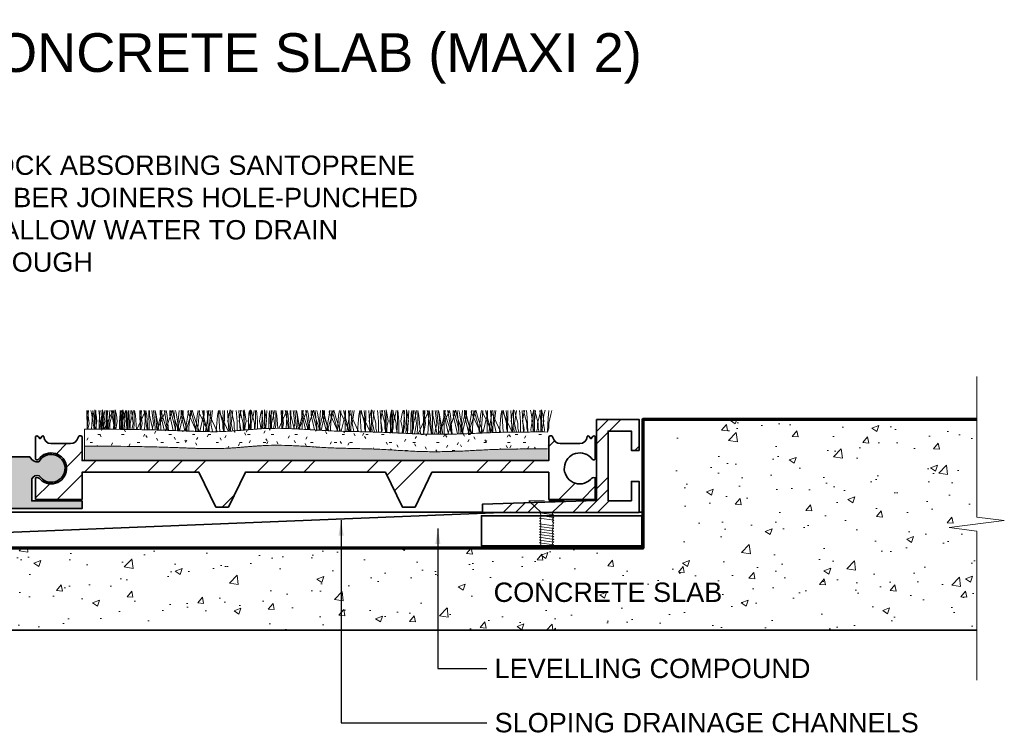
# Model space of a CAD drawing. Header units: millimetres. Extents: x -175 to 166, y -160 to 79.
# Tile 6 of 6: x 39 to 166, y -12 to 79. Entities that reach past the tile are written whole.
import ezdxf

# ---------------------------------------------------------------- set-up
doc = ezdxf.new("R2010")
doc.units = ezdxf.units.MM
for name, color, linetype, lineweight in [('FS-DETAIL', 3, 'Continuous', 35), ('FS-DETAIL-HATCH', 253, 'Continuous', 13), ('FS-DETAIL-THIN', 8, 'Continuous', 18), ('FS-DETAIL-WIDE', 4, 'Continuous', 70), ('FS-TEXT', 7, 'Continuous', 25)]:
    doc.layers.add(name, color=color, linetype=linetype, lineweight=lineweight)
doc.styles.add('Arial', font='arial.ttf', dxfattribs={"height": 2.5})
doc.dimstyles.new('Diagonal_2.5mm Arial$7', dxfattribs={"dimtxt": 2.5, "dimasz": 2, "dimexe": 2.5, "dimexo": 5, "dimgap": 1, "dimtad": 0, "dimzin": 0, "dimdsep": 46, "dimtxsty": 'Arial', "dimcen": 2, "dimdle": 4, "dimclrd": 1, "dimclre": 256, "dimclrt": 7, "dimaunit": 1, "dimadec": 0, "dimazin": 0, "dimtfac": 1, "dimtix": 1, "dimtmove": 2, "dimatfit": 3, "dimfxl": 1, "dimtvp": 1, "dimtolj": 1, "dimtzin": 0, "dimarcsym": 0})

# ---------------------------------------------------------------- blocks, each defined once
blk = doc.blocks.new('SCREW_DETAIL6')
for p, q in [((3359.44, 1426.56), (3361.19, 1427.24)), ((3359.52, 1426.92), (3359.59, 1426.62)), ((3359.52, 1426.22), (3361.27, 1426.9)), ((3359.6, 1425.88), (3361.35, 1426.56)), ((3361.01, 1427.27), (3361.03, 1427.18)), ((3359.76, 1425.2), (3361.51, 1425.87)), ((3359.84, 1424.86), (3361.59, 1425.53)), ((3359.92, 1424.51), (3361.67, 1425.19)), ((3360, 1424.17), (3361.75, 1424.85)), ((3360.08, 1423.83), (3361.83, 1424.51)), ((3360.16, 1423.49), (3361.91, 1424.17)), ((3360.24, 1423.15), (3361.99, 1423.82)), ((3360.32, 1422.81), (3362.07, 1423.48)), ((3360.41, 1422.47), (3362.15, 1423.14))]:
    blk.add_line(p, q)
at = {"flags": 128}
for points in [[(3360.2, 1428.59), (3362.16, 1429.05), (3362.1, 1428.96)], [(3362.1, 1428.96), (3361, 1427.31), (3361.01, 1427.27)], [(3359.65, 1428.46), (3357.7, 1428), (3357.96, 1427.85)], [(3357.96, 1427.85), (3359.51, 1426.96), (3359.52, 1426.92)]]:
    blk.add_lwpolyline(points, dxfattribs=at)
for centre, start, end in [((3359.46, 1426.39), 289.2481, 97.9909), ((3361.24, 1427.07), 108.5789, 277.3217), ((3361.32, 1426.73), 108.5789, 277.3217), ((3361.4, 1426.39), 108.5789, 277.3217), ((3359.54, 1426.05), 289.2481, 97.9909), ((3359.62, 1425.71), 289.2481, 97.9909), ((3359.7, 1425.36), 289.2481, 97.9909), ((3359.78, 1425.02), 289.2481, 97.9909), ((3361.48, 1426.05), 108.5789, 277.3217), ((3361.56, 1425.71), 108.5789, 277.3217), ((3361.64, 1425.36), 108.5789, 277.3217), ((3361.73, 1425.02), 108.5789, 277.3217), ((3359.87, 1424.68), 289.2481, 97.9909), ((3359.95, 1424.34), 289.2481, 97.9909), ((3360.03, 1424), 289.2481, 97.9909), ((3361.81, 1424.68), 108.5789, 277.3217), ((3361.89, 1424.34), 108.5789, 277.3217), ((3361.97, 1424), 108.5789, 277.3217), ((3360.11, 1423.66), 289.2481, 97.9909), ((3360.19, 1423.32), 289.2481, 97.9909), ((3360.27, 1422.97), 289.2481, 97.9909), ((3360.35, 1422.63), 289.2481, 97.9909), ((3362.05, 1423.66), 108.5789, 277.3217), ((3362.13, 1423.32), 108.5789, 277.3217), ((3362.21, 1422.97), 108.5789, 271.946), ((3360.43, 1422.29), 58.4639, 97.9909)]:
    blk.add_arc(centre, 0.176, start, end)
blk = doc.blocks.new('CARPET-H-PROFILE-MAXI')
at = {"layer": 'FS-DETAIL-HATCH'}
for p, q in [((-73.39, -53.15), (-73.34, -55.57)), ((-73.1, -54.82), (-73.32, -53.15)), ((-73.18, -53.15), (-73.25, -54.11)), ((-72.8, -53.51), (-72.88, -53.15)), ((-72.78, -55.58), (-72.63, -53.16)), ((-72.5, -53.81), (-72.63, -53.16)), ((-72.21, -53.73), (-72.37, -53.08)), ((-72.37, -53.43), (-72.37, -53.08)), ((-72.23, -53.15), (-72.18, -55.58)), ((-71.64, -54.82), (-71.86, -53.15)), ((-71.68, -53.15), (-71.74, -53.55)), ((-71.44, -53.15), (-71.51, -54.11)), ((-71.34, -53.81), (-71.47, -53.15)), ((-71.19, -53.77), (-71.36, -53.08)), ((-71.36, -53.43), (-71.36, -53.08)), ((-71.16, -53.66), (-71.06, -53.15)), ((-70.91, -53.43), (-70.91, -53.15)), ((-70.76, -53.15), (-70.71, -55.6)), ((-70.67, -53.15), (-70.72, -53.55)), ((-70.43, -53.15), (-70.5, -54.11)), ((-70.18, -53.51), (-70.26, -53.15)), ((-70.12, -53.4), (-70.17, -53.15)), ((-70.15, -53.66), (-70.05, -53.15)), ((-69.88, -53.81), (-70, -53.15)), ((-69.9, -53.43), (-69.9, -53.15)), ((-69.59, -53.73), (-69.75, -53.08)), ((-69.75, -53.43), (-69.75, -53.08)), ((-69.06, -53.15), (-69.11, -53.55)), ((-68.89, -54.82), (-69.11, -53.15)), ((-68.96, -53.15), (-69.04, -54.11)), ((-68.82, -53.15), (-68.89, -54.11)), ((-68.57, -53.73), (-68.74, -53.08)), ((-68.74, -53.43), (-68.74, -53.08)), ((-68.56, -55.62), (-68.41, -53.15)), ((-68.54, -53.66), (-68.43, -53.15)), ((-68.29, -53.43), (-68.29, -53.15)), ((-68.05, -53.15), (-68.1, -53.55)), ((-68.01, -53.15), (-67.96, -55.62)), ((-67.8, -53.15), (-67.87, -54.11)), ((-67.42, -54.82), (-67.65, -53.15)), ((-67.52, -53.66), (-67.42, -53.15)), ((-67.27, -53.43), (-67.27, -53.15)), ((-67.12, -53.81), (-67.25, -53.15)), ((-66.55, -53.15), (-66.5, -55.64)), ((-66.26, -54.82), (-66.48, -53.15)), ((-66.34, -53.15), (-66.41, -54.11)), ((-65.96, -53.51), (-66.04, -53.15)), ((-65.91, -53.4), (-65.95, -53.15)), ((-65.94, -55.65), (-65.79, -53.16)), ((-65.66, -53.81), (-65.79, -53.16)), ((-65.39, -53.15), (-65.34, -55.67)), ((-65.32, -53.77), (-65.32, -53.15)), ((-64.8, -54.82), (-65.02, -53.15)), ((-64.6, -55.42), (-64.8, -53.15)), ((-64.5, -53.81), (-64.63, -53.15)), ((-64.5, -53.51), (-64.58, -53.15)), ((-64.26, -55.42), (-63.69, -53.15)), ((-63.92, -53.15), (-63.87, -55.71)), ((-63.86, -53.77), (-63.86, -53.14)), ((-63.56, -54.18), (-63.86, -53.14)), ((-63.34, -53.51), (-63.42, -53.15)), ((-63.29, -53.4), (-63.33, -53.15)), ((-63.04, -53.81), (-63.17, -53.15)), ((-62.72, -54.18), (-62.41, -53.1)), ((-62.7, -53.77), (-62.7, -53.15)), ((-62.02, -55.42), (-62.6, -53.15)), ((-62.1, -54.18), (-62.41, -53.1)), ((-61.97, -55.42), (-62.17, -53.15)), ((-61.87, -53.51), (-61.96, -53.15)), ((-61.69, -55.42), (-61.49, -53.15)), ((-61.64, -55.42), (-61.06, -53.15)), ((-61.24, -53.77), (-61.24, -53.14)), ((-60.94, -54.18), (-61.24, -53.14)), ((-60.56, -55.42), (-61.14, -53.15)), ((-60.96, -53.77), (-60.96, -53.15)), ((-60.37, -53.4), (-60.33, -53.15)), ((-60.32, -53.51), (-60.24, -53.15)), ((-60.22, -55.42), (-60.02, -53.15)), ((-60.1, -54.18), (-59.79, -53.1)), ((-59.4, -55.42), (-59.98, -53.15)), ((-59.47, -54.18), (-59.79, -53.1)), ((-59.16, -53.81), (-59.03, -53.15)), ((-59.06, -55.42), (-58.86, -53.15)), ((-58.91, -53.4), (-58.87, -53.15)), ((-57.94, -55.42), (-58.51, -53.15)), ((-58.34, -53.77), (-58.34, -53.15)), ((-58.27, -53.15), (-58.33, -55.88)), ((-57.7, -55.88), (-57.87, -53.15)), ((-57.75, -53.4), (-57.71, -53.15)), ((-57.7, -53.51), (-57.62, -53.15)), ((-57.6, -55.42), (-57.4, -53.15)), ((-57.4, -54.82), (-57.18, -53.15)), ((-56.54, -53.81), (-56.41, -53.16)), ((-56.24, -55.89), (-56.41, -53.16)), ((-56.29, -53.4), (-56.24, -53.13)), ((-56.14, -53.66), (-56.24, -53.13)), ((-55.86, -53.15), (-55.79, -54.11)), ((-55.65, -53.15), (-55.7, -55.86)), ((-55.08, -55.82), (-55.25, -53.15)), ((-55.09, -53.73), (-54.92, -53.08)), ((-54.92, -53.43), (-54.92, -53.08)), ((-54.67, -53.66), (-54.78, -53.15)), ((-54.77, -54.82), (-54.55, -53.15)), ((-54.15, -53.15), (-54.1, -53.55)), ((-53.63, -55.73), (-53.79, -53.15)), ((-53.62, -53.73), (-53.47, -53.13)), ((-53.51, -53.66), (-53.61, -53.15)), ((-53.23, -53.15), (-53.16, -54.11)), ((-52.96, -53.73), (-53.12, -53.08)), ((-53.12, -53.43), (-53.12, -53.08)), ((-52.43, -53.15), (-52.48, -53.55)), ((-52.46, -53.73), (-52.3, -53.08)), ((-52.3, -53.43), (-52.3, -53.08)), ((-52.18, -53.15), (-52.26, -54.11)), ((-52.05, -53.66), (-52.15, -53.15)), ((-51.91, -53.66), (-51.8, -53.15)), ((-51.66, -53.43), (-51.66, -53.15)), ((-51.53, -53.15), (-51.47, -53.55)), ((-51, -53.73), (-50.86, -53.18)), ((-50.64, -54.82), (-50.86, -53.18)), ((-50.72, -53.15), (-50.79, -54.11)), ((-50.33, -53.73), (-50.49, -53.08)), ((-50.49, -53.43), (-50.49, -53.08)), ((-50.31, -55.5), (-50.17, -53.15)), ((-49.8, -53.15), (-49.86, -53.55)), ((-49.77, -53.15), (-49.72, -55.48)), ((-49.56, -53.15), (-49.63, -54.11)), ((-49.18, -54.82), (-49.4, -53.15)), ((-49.28, -53.66), (-49.18, -53.15)), ((-49.03, -53.43), (-49.03, -53.15)), ((-48.88, -53.81), (-49.01, -53.15)), ((-48.31, -53.15), (-48.26, -55.48)), ((-48.02, -54.82), (-48.24, -53.15)), ((-48.1, -53.15), (-48.17, -54.11)), ((-47.72, -53.51), (-47.8, -53.15)), ((-47.67, -53.4), (-47.71, -53.15)), ((-47.69, -55.49), (-47.55, -53.16)), ((-47.42, -53.81), (-47.55, -53.16)), ((-47.15, -53.15), (-47.1, -55.51)), ((-47.08, -53.77), (-47.08, -53.15)), ((-46.56, -54.82), (-46.78, -53.15)), ((-46.36, -55.42), (-46.56, -53.15)), ((-46.26, -53.81), (-46.39, -53.15)), ((-46.26, -53.51), (-46.34, -53.15)), ((-46.02, -55.42), (-45.44, -53.15)), ((-45.68, -53.15), (-45.63, -55.58)), ((-45.62, -53.77), (-45.62, -53.14)), ((-45.32, -54.18), (-45.62, -53.14)), ((-45.09, -53.51), (-45.18, -53.15)), ((-45.04, -53.4), (-45.08, -53.15)), ((-44.79, -53.81), (-44.92, -53.15)), ((-44.48, -54.18), (-44.17, -53.1)), ((-44.46, -53.77), (-44.46, -53.15)), ((-43.78, -55.42), (-44.36, -53.15)), ((-43.86, -54.18), (-44.17, -53.1)), ((-43.73, -55.42), (-43.93, -53.15)), ((-43.63, -53.51), (-43.71, -53.15)), ((-43.44, -55.42), (-43.24, -53.15)), ((-43.39, -55.42), (-42.82, -53.15)), ((-42.99, -53.77), (-42.99, -53.14)), ((-42.69, -54.18), (-42.99, -53.14)), ((-42.32, -55.42), (-42.89, -53.15)), ((-42.72, -53.77), (-42.72, -53.15)), ((-42.13, -53.4), (-42.09, -53.15)), ((-42.08, -53.51), (-42, -53.15)), ((-41.98, -55.42), (-41.78, -53.15)), ((-41.86, -54.18), (-41.54, -53.1)), ((-41.16, -55.42), (-41.73, -53.15)), ((-41.23, -54.18), (-41.54, -53.1)), ((-40.92, -53.81), (-40.79, -53.15)), ((-40.82, -55.42), (-40.62, -53.15)), ((-40.67, -53.4), (-40.63, -53.15)), ((-39.69, -55.42), (-40.27, -53.15)), ((-40.09, -53.77), (-40.09, -53.15)), ((-40.03, -53.15), (-40.09, -55.85)), ((-39.46, -55.87), (-39.63, -53.15)), ((-39.51, -53.4), (-39.47, -53.15)), ((-39.46, -53.51), (-39.37, -53.15)), ((-39.36, -55.42), (-39.16, -53.15)), ((-39.16, -54.82), (-38.93, -53.15)), ((-38.29, -53.81), (-38.17, -53.16)), ((-38, -55.9), (-38.17, -53.16)), ((-38.04, -53.4), (-38, -53.13)), ((-37.89, -53.66), (-38, -53.13)), ((-37.62, -53.15), (-37.54, -54.11)), ((-37.4, -53.15), (-37.46, -55.91)), ((-36.83, -55.92), (-37.01, -53.15)), ((-36.84, -53.73), (-36.68, -53.08)), ((-36.68, -53.43), (-36.68, -53.08)), ((-36.53, -54.82), (-36.31, -53.15)), ((-36.43, -53.66), (-36.53, -53.15)), ((-35.91, -53.15), (-35.86, -53.55)), ((-35.37, -55.98), (-35.54, -53.15)), ((-35.38, -53.73), (-35.23, -53.13)), ((-35.27, -53.66), (-35.37, -53.15)), ((-34.99, -53.15), (-34.92, -54.11)), ((-34.64, -53.73), (-34.8, -53.08)), ((-34.8, -53.43), (-34.8, -53.08)), ((-34.22, -53.73), (-34.06, -53.08)), ((-34.11, -53.15), (-34.16, -53.55)), ((-34.06, -53.43), (-34.06, -53.08)), ((-33.87, -53.15), (-33.94, -54.11)), ((-33.81, -53.66), (-33.91, -53.15)), ((-33.59, -53.66), (-33.48, -53.15)), ((-33.34, -53.43), (-33.34, -53.15)), ((-33.28, -53.15), (-33.23, -53.55)), ((-32.76, -53.73), (-32.61, -53.13)), ((-32.33, -54.82), (-32.55, -53.15)), ((-32.4, -53.15), (-32.48, -54.11)), ((-32.01, -53.73), (-32.18, -53.08)), ((-32.18, -53.43), (-32.18, -53.08)), ((-32.03, -56.12), (-31.85, -53.15)), ((-31.49, -53.15), (-31.54, -53.55)), ((-31.45, -53.15), (-31.39, -56.15)), ((-31.24, -53.15), (-31.31, -54.11)), ((-30.86, -54.82), (-31.08, -53.15)), ((-30.96, -53.66), (-30.86, -53.15)), ((-30.71, -53.43), (-30.71, -53.15)), ((-30.56, -53.81), (-30.69, -53.15)), ((-29.99, -53.15), (-29.93, -56.2)), ((-29.7, -54.82), (-29.92, -53.15)), ((-29.78, -53.15), (-29.85, -54.11)), ((-29.4, -53.51), (-29.48, -53.15)), ((-29.41, -56.21), (-29.23, -53.16)), ((-29.35, -53.4), (-29.39, -53.15)), ((-29.1, -53.81), (-29.23, -53.16)), ((-28.83, -53.15), (-28.76, -56.22)), ((-28.76, -53.77), (-28.76, -53.15)), ((-28.24, -54.82), (-28.46, -53.15)), ((-28.04, -55.42), (-28.24, -53.15)), ((-27.94, -53.81), (-28.07, -53.15)), ((-27.94, -53.51), (-28.02, -53.15)), ((-27.7, -55.42), (-27.12, -53.15)), ((-27.36, -53.15), (-27.3, -56.22)), ((-27.3, -53.77), (-27.3, -53.14)), ((-27, -54.18), (-27.3, -53.14)), ((-26.78, -53.51), (-26.86, -53.15)), ((-26.72, -53.4), (-26.77, -53.15)), ((-26.48, -53.81), (-26.6, -53.15)), ((-26.16, -54.18), (-25.85, -53.1)), ((-26.14, -53.77), (-26.14, -53.15)), ((-25.46, -55.42), (-26.04, -53.15)), ((-25.54, -54.18), (-25.85, -53.1)), ((-25.41, -55.42), (-25.61, -53.15)), ((-25.31, -53.51), (-25.39, -53.15)), ((-25.13, -55.42), (-24.93, -53.15)), ((-25.07, -55.42), (-24.5, -53.15)), ((-24.68, -53.77), (-24.68, -53.14)), ((-24.38, -54.18), (-24.68, -53.14)), ((-24, -55.42), (-24.58, -53.15)), ((-24.4, -53.77), (-24.4, -53.15)), ((-23.81, -53.4), (-23.77, -53.15)), ((-23.76, -53.51), (-23.68, -53.15)), ((-23.66, -55.42), (-23.46, -53.15)), ((-23.54, -54.18), (-23.22, -53.1)), ((-22.84, -55.42), (-23.41, -53.15)), ((-22.91, -54.18), (-23.22, -53.1)), ((-22.6, -53.81), (-22.47, -53.15)), ((-22.5, -55.42), (-22.3, -53.15)), ((-22.35, -53.4), (-22.31, -53.15)), ((-21.38, -55.42), (-21.95, -53.15)), ((-21.77, -53.77), (-21.77, -53.15)), ((-21.71, -53.15), (-21.77, -56.05)), ((-21.13, -56.02), (-21.31, -53.15)), ((-21.19, -53.4), (-21.15, -53.15)), ((-21.14, -53.51), (-21.05, -53.15)), ((-21.04, -55.42), (-20.84, -53.15)), ((-20.84, -54.82), (-20.62, -53.15)), ((-19.97, -53.81), (-19.85, -53.16)), ((-19.67, -55.98), (-19.85, -53.16)), ((-19.73, -53.4), (-19.68, -53.13)), ((-19.58, -53.66), (-19.68, -53.13)), ((-19.3, -53.15), (-19.22, -54.11)), ((-19.09, -53.15), (-19.14, -55.97)), ((-18.51, -55.96), (-18.69, -53.15)), ((-18.53, -53.73), (-18.36, -53.08)), ((-18.36, -53.43), (-18.36, -53.08)), ((-18.11, -53.66), (-18.22, -53.15)), ((-18.21, -54.82), (-17.99, -53.15)), ((-17.59, -53.15), (-17.54, -53.55)), ((-17.05, -55.94), (-17.22, -53.15)), ((-17.06, -53.73), (-16.91, -53.13)), ((-16.95, -53.66), (-17.05, -53.15)), ((-16.67, -53.15), (-16.6, -54.11)), ((-16.03, -53.73), (-16.18, -53.13)), ((-15.9, -53.73), (-15.74, -53.08)), ((-15.74, -53.43), (-15.74, -53.08)), ((-15.49, -53.66), (-15.59, -53.15)), ((-15.5, -53.15), (-15.55, -53.55)), ((-14.98, -53.66), (-14.88, -53.15)), ((-14.96, -53.15), (-14.91, -53.55)), ((-14.73, -53.43), (-14.73, -53.08)), ((-14.57, -53.73), (-14.73, -53.08)), ((-14.44, -53.73), (-14.29, -53.13)), ((-13.79, -53.15), (-13.87, -54.11)), ((-13.52, -53.66), (-13.41, -53.15)), ((-73.25, -54.11), (-73.34, -55.57)), ((-72.46, -55.58), (-72.8, -53.51)), ((-72.36, -55.58), (-72.5, -53.81)), ((-72.37, -54.75), (-72.37, -53.43)), ((-72.1, -54.56), (-72.21, -53.73)), ((-72.21, -55.08), (-72.1, -54.56)), ((-71.74, -53.55), (-71.81, -54.6)), ((-71.81, -54.6), (-71.81, -55.59)), ((-71.51, -54.11), (-71.6, -55.59)), ((-71.46, -54.78), (-71.16, -53.66)), ((-71.36, -54.75), (-71.36, -53.43)), ((-71.2, -55.59), (-71.34, -53.81)), ((-71.2, -55.08), (-71.09, -54.56)), ((-71.09, -54.56), (-71.19, -53.78)), ((-71.15, -55.59), (-70.12, -53.4)), ((-70.91, -54.75), (-70.91, -53.43)), ((-70.72, -53.55), (-70.8, -54.6)), ((-70.8, -54.6), (-70.8, -55.6)), ((-70.5, -54.11), (-70.59, -55.6)), ((-70.45, -54.78), (-70.15, -53.66)), ((-69.83, -55.6), (-70.18, -53.51)), ((-69.9, -54.75), (-69.9, -53.43)), ((-69.73, -55.61), (-69.88, -53.81)), ((-69.75, -54.75), (-69.75, -53.43)), ((-69.47, -54.56), (-69.59, -53.73)), ((-69.59, -55.08), (-69.47, -54.56)), ((-69.11, -53.55), (-69.19, -54.6)), ((-69.19, -54.6), (-69.19, -55.61)), ((-69.04, -54.11), (-69.13, -55.61)), ((-68.89, -54.11), (-68.98, -55.61)), ((-68.84, -54.78), (-68.54, -53.66)), ((-68.74, -54.75), (-68.74, -53.43)), ((-68.46, -54.56), (-68.57, -53.73)), ((-68.57, -55.08), (-68.46, -54.56)), ((-68.29, -54.75), (-68.29, -53.43)), ((-68.1, -53.55), (-68.17, -54.6)), ((-68.17, -54.6), (-68.17, -55.62)), ((-67.87, -54.11), (-67.97, -55.62)), ((-67.82, -54.78), (-67.52, -53.66)), ((-67.27, -54.75), (-67.27, -53.43)), ((-66.98, -55.63), (-67.12, -53.81)), ((-66.95, -55.63), (-65.91, -53.4)), ((-66.41, -54.11), (-66.51, -55.64)), ((-65.6, -55.66), (-65.96, -53.51)), ((-65.51, -55.66), (-65.66, -53.81)), ((-64.88, -55.68), (-65.32, -53.77)), ((-64.13, -55.7), (-64.5, -53.51)), ((-64.35, -55.7), (-64.5, -53.81)), ((-64.36, -55.7), (-63.29, -53.4)), ((-63.41, -55.72), (-63.86, -53.77)), ((-63.05, -55.73), (-63.56, -54.18)), ((-62.97, -55.73), (-63.34, -53.51)), ((-63.24, -55.73), (-62.72, -54.18)), ((-62.88, -55.74), (-63.04, -53.81)), ((-62.24, -55.75), (-62.7, -53.77)), ((-61.57, -55.78), (-62.1, -54.18)), ((-61.5, -55.78), (-61.87, -53.51)), ((-61.43, -55.78), (-60.96, -53.77)), ((-60.76, -55.8), (-61.24, -53.77)), ((-60.39, -55.82), (-60.94, -54.18)), ((-60.71, -55.81), (-60.32, -53.51)), ((-60.64, -55.81), (-60.1, -54.18)), ((-59.23, -55.86), (-60.37, -53.4)), ((-58.91, -55.87), (-59.47, -54.18)), ((-59.32, -55.85), (-59.16, -53.81)), ((-57.75, -55.88), (-58.89, -53.45)), ((-58.83, -55.87), (-58.34, -53.77)), ((-58.09, -55.88), (-57.7, -53.51)), ((-56.59, -55.89), (-57.75, -53.4)), ((-56.7, -55.89), (-56.54, -53.81)), ((-55.15, -55.83), (-56.29, -53.4)), ((-55.84, -54.78), (-56.14, -53.66)), ((-55.79, -54.11), (-55.68, -55.86)), ((-55.2, -54.56), (-55.09, -53.73)), ((-55.09, -55.08), (-55.2, -54.56)), ((-54.92, -54.75), (-54.92, -53.43)), ((-54.37, -54.78), (-54.67, -53.66)), ((-54.1, -53.55), (-54.02, -54.6)), ((-54.02, -54.6), (-54.02, -55.76)), ((-53.74, -54.56), (-53.62, -53.73)), ((-53.62, -55.08), (-53.74, -54.56)), ((-53.21, -54.78), (-53.51, -53.66)), ((-53.16, -54.11), (-53.06, -55.68)), ((-53.12, -54.75), (-53.12, -53.43)), ((-52.84, -54.56), (-52.96, -53.73)), ((-52.96, -55.08), (-52.84, -54.56)), ((-52.57, -54.56), (-52.46, -53.73)), ((-52.46, -55.08), (-52.57, -54.56)), ((-52.48, -53.55), (-52.56, -54.6)), ((-52.56, -54.6), (-52.56, -55.64)), ((-52.26, -54.11), (-52.35, -55.62)), ((-52.3, -54.75), (-52.3, -53.43)), ((-52.21, -54.78), (-51.91, -53.66)), ((-51.75, -54.78), (-52.05, -53.66)), ((-51.66, -54.75), (-51.66, -53.43)), ((-51.47, -53.55), (-51.4, -54.6)), ((-51.4, -54.6), (-51.4, -55.56)), ((-51.11, -54.56), (-51, -53.73)), ((-51, -55.08), (-51.11, -54.56)), ((-50.79, -54.11), (-50.88, -55.53)), ((-50.49, -54.75), (-50.49, -53.43)), ((-50.22, -54.56), (-50.33, -53.73)), ((-50.33, -55.08), (-50.22, -54.56)), ((-49.86, -53.55), (-49.93, -54.6)), ((-49.93, -54.6), (-49.93, -55.49)), ((-49.63, -54.11), (-49.72, -55.48)), ((-49.58, -54.78), (-49.28, -53.66)), ((-49.03, -54.75), (-49.03, -53.43)), ((-48.75, -55.47), (-48.88, -53.81)), ((-48.63, -55.47), (-47.67, -53.4)), ((-48.17, -54.11), (-48.25, -55.48)), ((-47.39, -55.5), (-47.72, -53.51)), ((-47.28, -55.5), (-47.42, -53.81)), ((-46.67, -55.52), (-47.08, -53.77)), ((-45.91, -55.57), (-46.26, -53.51)), ((-46.12, -55.56), (-46.26, -53.81)), ((-46.05, -55.56), (-45.04, -53.4)), ((-45.19, -55.61), (-45.62, -53.77)), ((-44.84, -55.63), (-45.32, -54.18)), ((-44.74, -55.63), (-45.09, -53.51)), ((-44.96, -55.62), (-44.48, -54.18)), ((-44.65, -55.64), (-44.79, -53.81)), ((-44.01, -55.68), (-44.46, -53.77)), ((-43.35, -55.72), (-43.86, -54.18)), ((-43.26, -55.72), (-43.63, -53.51)), ((-43.17, -55.73), (-42.72, -53.77)), ((-42.53, -55.76), (-42.99, -53.77)), ((-42.16, -55.78), (-42.69, -54.18)), ((-42.46, -55.76), (-42.08, -53.51)), ((-42.38, -55.77), (-41.86, -54.18)), ((-41, -55.83), (-42.13, -53.4)), ((-40.68, -55.84), (-41.23, -54.18)), ((-41.08, -55.83), (-40.92, -53.81)), ((-39.52, -55.87), (-40.67, -53.4)), ((-40.58, -55.84), (-40.09, -53.77)), ((-39.85, -55.86), (-39.46, -53.51)), ((-38.34, -55.89), (-39.51, -53.4)), ((-38.46, -55.89), (-38.29, -53.81)), ((-36.86, -55.92), (-38.04, -53.4)), ((-37.59, -54.78), (-37.89, -53.66)), ((-37.54, -54.11), (-37.43, -55.91)), ((-36.96, -54.56), (-36.84, -53.73)), ((-36.84, -55.08), (-36.96, -54.56)), ((-36.68, -54.75), (-36.68, -53.43)), ((-36.13, -54.78), (-36.43, -53.66)), ((-35.86, -53.55), (-35.78, -54.6)), ((-35.78, -54.6), (-35.78, -55.8)), ((-35.49, -54.56), (-35.38, -53.73)), ((-35.38, -55.08), (-35.49, -54.56)), ((-34.97, -54.78), (-35.27, -53.66)), ((-34.92, -54.11), (-34.81, -55.91)), ((-34.8, -54.75), (-34.8, -53.43)), ((-34.52, -54.56), (-34.64, -53.73)), ((-34.64, -55.08), (-34.52, -54.56)), ((-34.33, -54.56), (-34.22, -53.73)), ((-34.22, -55.08), (-34.33, -54.56)), ((-34.16, -53.55), (-34.24, -54.6)), ((-34.24, -54.6), (-34.24, -55.8)), ((-34.06, -54.75), (-34.06, -53.43)), ((-33.94, -54.11), (-34.05, -55.91)), ((-33.89, -54.78), (-33.59, -53.66)), ((-33.51, -54.78), (-33.81, -53.66)), ((-33.34, -54.75), (-33.34, -53.43)), ((-33.23, -53.55), (-33.16, -54.6)), ((-33.16, -54.6), (-33.16, -55.8)), ((-32.87, -54.56), (-32.76, -53.73)), ((-32.76, -55.08), (-32.87, -54.56)), ((-32.48, -54.11), (-32.59, -55.91)), ((-32.18, -54.75), (-32.18, -53.43)), ((-31.9, -54.56), (-32.01, -53.73)), ((-32.01, -55.08), (-31.9, -54.56)), ((-31.54, -53.55), (-31.61, -54.6)), ((-31.61, -54.6), (-31.61, -55.8)), ((-31.31, -54.11), (-31.43, -55.91)), ((-31.26, -54.78), (-30.96, -53.66)), ((-30.71, -54.75), (-30.71, -53.43)), ((-30.65, -56.18), (-29.35, -53.4)), ((-30.37, -56.19), (-30.56, -53.81)), ((-29.85, -54.11), (-29.96, -55.91)), ((-28.95, -56.22), (-29.4, -53.51)), ((-28.91, -56.22), (-29.1, -53.81)), ((-28.19, -56.22), (-28.76, -53.77)), ((-28.04, -56.21), (-26.72, -53.4)), ((-27.49, -56.22), (-27.94, -53.51)), ((-27.75, -56.22), (-27.94, -53.81)), ((-26.73, -56.21), (-27.3, -53.77)), ((-26.33, -56.21), (-27, -54.18)), ((-26.84, -56.21), (-26.16, -54.18)), ((-26.33, -56.21), (-26.78, -53.51)), ((-26.28, -56.21), (-26.48, -53.81)), ((-25.57, -56.19), (-26.14, -53.77)), ((-24.88, -56.17), (-25.54, -54.18)), ((-24.87, -56.17), (-25.31, -53.51)), ((-24.96, -56.17), (-24.4, -53.77)), ((-24.12, -56.15), (-24.68, -53.77)), ((-23.73, -56.13), (-24.38, -54.18)), ((-24.2, -56.15), (-23.76, -53.51)), ((-24.19, -56.15), (-23.54, -54.18)), ((-22.56, -56.08), (-23.81, -53.4)), ((-22.28, -56.07), (-22.91, -54.18)), ((-22.78, -56.09), (-22.6, -53.81)), ((-21.12, -56.02), (-22.33, -53.45)), ((-22.31, -56.07), (-21.77, -53.77)), ((-21.56, -56.04), (-21.14, -53.51)), ((-19.98, -55.98), (-21.19, -53.4)), ((-20.15, -55.99), (-19.97, -53.81)), ((-18.53, -55.96), (-19.73, -53.4)), ((-19.28, -54.78), (-19.58, -53.66)), ((-19.22, -54.11), (-19.11, -55.91)), ((-18.64, -54.56), (-18.53, -53.73)), ((-18.53, -55.08), (-18.64, -54.56)), ((-18.36, -54.75), (-18.36, -53.43)), ((-17.81, -54.78), (-18.11, -53.66)), ((-17.54, -53.55), (-17.46, -54.6)), ((-17.46, -54.6), (-17.46, -55.8)), ((-17.18, -54.56), (-17.06, -53.73)), ((-17.06, -55.08), (-17.18, -54.56)), ((-16.65, -54.78), (-16.95, -53.66)), ((-16.6, -54.11), (-16.49, -55.91)), ((-15.92, -54.56), (-16.03, -53.73)), ((-16.03, -55.08), (-15.92, -54.56)), ((-16.01, -54.56), (-15.9, -53.73)), ((-15.9, -55.08), (-16.01, -54.56)), ((-15.74, -54.75), (-15.74, -53.43)), ((-15.55, -53.55), (-15.63, -54.6)), ((-15.63, -54.6), (-15.63, -55.8)), ((-15.19, -54.78), (-15.49, -53.66)), ((-15.28, -54.78), (-14.98, -53.66)), ((-14.91, -53.55), (-14.84, -54.6)), ((-14.84, -54.6), (-14.84, -55.8)), ((-14.73, -54.75), (-14.73, -53.43)), ((-14.45, -54.56), (-14.57, -53.73)), ((-14.57, -55.08), (-14.45, -54.56)), ((-14.55, -54.56), (-14.44, -53.73)), ((-14.44, -55.08), (-14.55, -54.56)), ((-13.87, -54.11), (-13.98, -55.91)), ((-13.82, -54.78), (-13.52, -53.66)), ((-73.26, -55.57), (-73.1, -54.82)), ((-72.43, -55.58), (-72.37, -54.75)), ((-72.28, -55.58), (-72.21, -55.08)), ((-71.8, -55.59), (-71.64, -54.82)), ((-71.5, -55.59), (-71.46, -55.46)), ((-71.46, -55.46), (-71.46, -54.78)), ((-71.41, -55.59), (-71.36, -54.75)), ((-71.27, -55.59), (-71.2, -55.08)), ((-70.96, -55.59), (-70.91, -54.75)), ((-70.49, -55.6), (-70.45, -55.46)), ((-70.45, -55.46), (-70.45, -54.78)), ((-69.95, -55.6), (-69.9, -54.75)), ((-69.8, -55.61), (-69.75, -54.75)), ((-69.66, -55.61), (-69.59, -55.08)), ((-69.05, -55.61), (-68.89, -54.82)), ((-68.88, -55.61), (-68.84, -55.46)), ((-68.84, -55.46), (-68.84, -54.78)), ((-68.79, -55.61), (-68.74, -54.75)), ((-68.65, -55.61), (-68.57, -55.08)), ((-68.34, -55.62), (-68.29, -54.75)), ((-67.87, -55.62), (-67.82, -55.46)), ((-67.82, -55.46), (-67.82, -54.78)), ((-67.59, -55.62), (-67.42, -54.82)), ((-67.33, -55.63), (-67.27, -54.75)), ((-66.43, -55.64), (-66.26, -54.82)), ((-64.98, -55.68), (-64.8, -54.82)), ((-64.6, -55.69), (-64.6, -55.42)), ((-64.29, -55.7), (-64.26, -55.42)), ((-62, -55.76), (-62.02, -55.42)), ((-61.97, -55.76), (-61.97, -55.42)), ((-61.69, -55.77), (-61.69, -55.42)), ((-61.67, -55.77), (-61.64, -55.42)), ((-60.53, -55.81), (-60.56, -55.42)), ((-60.22, -55.82), (-60.22, -55.42)), ((-59.36, -55.85), (-59.4, -55.42)), ((-59.06, -55.86), (-59.06, -55.42)), ((-57.9, -55.88), (-57.94, -55.42)), ((-57.6, -55.88), (-57.6, -55.42)), ((-57.18, -55.89), (-57.4, -54.82)), ((-55.84, -55.46), (-55.84, -54.78)), ((-55.72, -55.86), (-55.84, -55.46)), ((-55.01, -55.61), (-55.09, -55.08)), ((-55.03, -55.82), (-55.01, -55.61)), ((-54.86, -55.81), (-54.92, -54.75)), ((-54.57, -55.8), (-54.77, -54.82)), ((-54.37, -55.46), (-54.37, -54.78)), ((-54.28, -55.78), (-54.37, -55.46)), ((-53.55, -55.61), (-53.62, -55.08)), ((-53.56, -55.73), (-53.55, -55.61)), ((-53.21, -55.46), (-53.21, -54.78)), ((-53.15, -55.69), (-53.21, -55.46)), ((-53.18, -55.69), (-53.12, -54.75)), ((-53.03, -55.61), (-52.96, -55.08)), ((-53.02, -55.68), (-53.03, -55.61)), ((-52.39, -55.61), (-52.46, -55.08)), ((-52.39, -55.63), (-52.39, -55.61)), ((-52.25, -55.61), (-52.3, -54.75)), ((-52.25, -55.61), (-52.21, -55.46)), ((-52.21, -55.46), (-52.21, -54.78)), ((-51.75, -55.46), (-51.75, -54.78)), ((-51.71, -55.58), (-51.75, -55.46)), ((-51.71, -55.58), (-51.66, -54.75)), ((-50.94, -55.53), (-51, -55.08)), ((-50.79, -55.52), (-50.64, -54.82)), ((-50.54, -55.5), (-50.49, -54.75)), ((-50.39, -55.5), (-50.33, -55.08)), ((-49.59, -55.48), (-49.58, -55.46)), ((-49.58, -55.46), (-49.58, -54.78)), ((-49.32, -55.48), (-49.18, -54.82)), ((-49.07, -55.47), (-49.03, -54.75)), ((-48.15, -55.48), (-48.02, -54.82)), ((-46.7, -55.52), (-46.56, -54.82)), ((-46.36, -55.54), (-46.36, -55.42)), ((-46.03, -55.56), (-46.02, -55.42)), ((-43.76, -55.69), (-43.78, -55.42)), ((-43.73, -55.69), (-43.73, -55.42)), ((-43.44, -55.71), (-43.44, -55.42)), ((-43.42, -55.71), (-43.39, -55.42)), ((-42.29, -55.77), (-42.32, -55.42)), ((-41.98, -55.78), (-41.98, -55.42)), ((-41.12, -55.82), (-41.16, -55.42)), ((-40.82, -55.83), (-40.82, -55.42)), ((-39.66, -55.86), (-39.69, -55.42)), ((-39.36, -55.87), (-39.36, -55.42)), ((-38.94, -55.88), (-39.16, -54.82)), ((-37.59, -55.46), (-37.59, -54.78)), ((-37.47, -55.91), (-37.59, -55.46)), ((-36.77, -55.61), (-36.84, -55.08)), ((-36.8, -55.93), (-36.77, -55.61)), ((-36.61, -55.93), (-36.68, -54.75)), ((-36.3, -55.94), (-36.53, -54.82)), ((-36.13, -55.46), (-36.13, -54.78)), ((-35.99, -55.95), (-36.13, -55.46)), ((-35.78, -55.8), (-35.78, -55.96)), ((-35.31, -55.61), (-35.38, -55.08)), ((-35.34, -55.98), (-35.31, -55.61)), ((-34.97, -55.46), (-34.97, -54.78)), ((-34.82, -55.99), (-34.97, -55.46)), ((-34.88, -55.99), (-34.8, -54.75)), ((-34.71, -55.61), (-34.64, -55.08)), ((-34.68, -56), (-34.71, -55.61)), ((-34.24, -55.8), (-34.24, -56.02)), ((-34.14, -55.61), (-34.22, -55.08)), ((-34.18, -56.03), (-34.14, -55.61)), ((-33.98, -56.04), (-34.06, -54.75)), ((-34.05, -56.03), (-33.89, -55.46)), ((-33.89, -55.46), (-33.89, -54.78)), ((-33.51, -55.46), (-33.51, -54.78)), ((-33.33, -56.07), (-33.51, -55.46)), ((-33.42, -56.06), (-33.34, -54.75)), ((-33.16, -55.8), (-33.15, -56.07)), ((-32.68, -55.61), (-32.76, -55.08)), ((-32.73, -56.09), (-32.68, -55.61)), ((-32.59, -56.1), (-32.33, -54.82)), ((-32.26, -56.12), (-32.18, -54.75)), ((-32.09, -55.61), (-32.01, -55.08)), ((-32.04, -56.12), (-32.09, -55.61)), ((-31.61, -55.8), (-31.62, -56.14)), ((-31.46, -56.15), (-31.26, -55.46)), ((-31.26, -55.46), (-31.26, -54.78)), ((-31.14, -56.16), (-30.86, -54.82)), ((-30.8, -56.18), (-30.71, -54.75)), ((-29.98, -56.2), (-29.7, -54.82)), ((-28.53, -56.22), (-28.24, -54.82)), ((-28.04, -56.22), (-28.04, -55.42)), ((-27.77, -56.22), (-27.7, -55.42)), ((-25.4, -56.19), (-25.46, -55.42)), ((-25.41, -56.19), (-25.41, -55.42)), ((-25.14, -56.18), (-25.07, -55.42)), ((-25.13, -56.18), (-25.13, -55.42)), ((-23.94, -56.14), (-24, -55.42)), ((-23.66, -56.13), (-23.66, -55.42)), ((-22.78, -56.09), (-22.84, -55.42)), ((-22.5, -56.08), (-22.5, -55.42)), ((-21.32, -56.03), (-21.38, -55.42)), ((-21.04, -56.02), (-21.04, -55.42)), ((-20.59, -56), (-20.84, -54.82)), ((-19.28, -55.46), (-19.28, -54.78)), ((-19.13, -55.97), (-19.28, -55.46)), ((-18.45, -55.61), (-18.53, -55.08)), ((-18.48, -55.96), (-18.45, -55.61)), ((-18.29, -55.96), (-18.36, -54.75)), ((-17.98, -55.95), (-18.21, -54.82)), ((-17.81, -55.46), (-17.81, -54.78)), ((-17.67, -55.95), (-17.81, -55.46)), ((-17.46, -55.8), (-17.46, -55.94)), ((-16.99, -55.61), (-17.06, -55.08)), ((-17.02, -55.94), (-16.99, -55.61)), ((-16.65, -55.46), (-16.65, -54.78)), ((-16.51, -55.94), (-16.65, -55.46)), ((-16.1, -55.61), (-16.03, -55.08)), ((-16.07, -55.94), (-16.1, -55.61)), ((-15.83, -55.61), (-15.9, -55.08)), ((-15.86, -55.94), (-15.83, -55.61)), ((-15.67, -55.94), (-15.74, -54.75)), ((-15.63, -55.8), (-15.63, -55.94)), ((-15.41, -55.94), (-15.28, -55.46)), ((-15.28, -55.46), (-15.28, -54.78)), ((-15.19, -55.46), (-15.19, -54.78)), ((-15.05, -55.94), (-15.19, -55.46)), ((-14.84, -55.8), (-14.83, -55.94)), ((-14.8, -55.94), (-14.73, -54.75)), ((-14.64, -55.61), (-14.57, -55.08)), ((-14.61, -55.94), (-14.64, -55.61)), ((-14.36, -55.61), (-14.44, -55.08)), ((-14.39, -55.94), (-14.36, -55.61)), ((-13.95, -55.94), (-13.82, -55.46)), ((-13.82, -55.46), (-13.82, -54.78)), ((-34.81, -55.91), (-34.81, -55.99)), ((-34.05, -55.91), (-34.04, -56.03)), ((-32.59, -55.91), (-32.57, -56.1)), ((-31.43, -55.91), (-31.41, -56.15)), ((-29.96, -55.91), (-29.94, -56.2)), ((-28.04, -56.22), (-28.04, -56.21)), ((-19.11, -55.91), (-19.12, -55.97)), ((-16.49, -55.91), (-16.49, -55.94))]:
    blk.add_line(p, q, dxfattribs=at)

msp = doc.modelspace()

# ---------------------------------------------------------------- hatches: boundary and pattern name
at = {"layer": 'FS-DETAIL-HATCH'}
h = msp.add_hatch(dxfattribs=at)
h.set_pattern_fill('AR-CONC', color=256, scale=0.05)
h.paths.add_polyline_path([(162.506, 13.236), (158.951, 13.688), (166.062, 14.591), (162.506, 15.043), (162.506, 27.662), (123.627, 27.662), (123.627, 11.039), (15, 11.039), (15, 9.789), (14.189, 9.789, -0.4324482), (14.189, 5.975, -0.2533503), (14.434, 0.453), (162.506, 0.453)])
h = msp.add_hatch(dxfattribs=at)
h.set_pattern_fill('FP_3', color=256, style=0, pattern_type=2)
h.set_pattern_definition([(45, (-1523.025, -3298.658), (-4.490128, 4.490128), []), (45, (-1521.438, -3298.658), (9e-16, 8.980256), []), (45, (-1524.612, -3298.658), (9e-16, 8.980256), [])])
h.paths.add_polyline_path([(118.956, 15.662), (98.756, 15.662), (98.756, 16.736), (113.456, 17.18), (113.456, 27.662), (118.956, 27.662), (118.956, 23.662), (117.956, 23.662), (117.956, 26.162), (114.956, 26.162), (114.956, 17.162), (117.956, 17.162), (117.956, 19.662), (118.956, 19.662)], flags=0)
at = {"layer": 'FS-DETAIL-HATCH', "lineweight": 18}
h = msp.add_hatch(dxfattribs=at)
h.set_pattern_fill('FP_1', color=256, style=0, pattern_type=2)
h.set_pattern_definition([(45, (-1427.254, -3314.577), (14.142136, -9e-16), [20, 0]), (45, (-1424.254, -3314.577), (14.142136, -9e-16), [20, 0]), (45, (-1421.254, -3314.577), (14.142136, -9e-16), [20, 0])])
h.paths.add_polyline_path([(64.354, 16.337), (65.98, 16.337), (68.167, 20.837), (86.233, 20.837), (88.42, 16.337), (90.046, 16.337), (92.233, 20.837), (107.3, 20.837), (107.3, 17.337), (113.3, 17.337), (113.3, 20.137), (113.159, 20.153), (113.018, 20.135), (112.887, 20.083), (112.772, 19.999), (112.681, 19.89), (112.272, 19.589), (111.801, 19.4), (111.297, 19.337), (110.794, 19.402), (110.323, 19.592), (109.915, 19.894), (109.596, 20.289), (109.387, 20.752), (109.302, 21.253), (109.345, 21.759), (109.514, 22.237), (109.799, 22.658), (110.18, 22.993), (110.633, 23.222), (111.129, 23.329), (111.637, 23.308), (112.122, 23.16), (112.555, 22.894), (112.993, 22.452), (113.048, 22.432), (113.106, 22.427), (113.163, 22.435), (113.217, 22.457), (113.263, 22.492), (113.3, 22.537), (113.3, 25.437), (113.243, 25.503), (113.161, 25.534), (113.074, 25.523), (113.036, 25.503), (112.733, 25.167), (112.461, 25.5), (112.392, 25.526), (112.32, 25.514), (112.288, 25.494), (112.245, 25.434), (112.207, 25.197), (112.109, 24.978), (111.957, 24.791), (111.763, 24.649), (111.539, 24.563), (111.3, 24.537), (108.788, 24.537), (108.577, 24.556), (108.376, 24.621), (108.194, 24.73), (108.041, 24.877), (107.924, 25.054), (107.796, 25.404), (107.742, 25.465), (107.674, 25.509), (107.597, 25.536), (107.516, 25.542), (107.436, 25.527), (107.362, 25.492), (107.3, 25.44), (107.3, 22.337), (47.1, 22.337), (47.1, 25.44), (47.038, 25.492), (46.964, 25.527), (46.884, 25.542), (46.803, 25.536), (46.726, 25.509), (46.658, 25.465), (46.604, 25.404), (46.565, 25.32), (46.55, 25.252), (46.476, 25.054), (46.359, 24.877), (46.206, 24.73), (46.024, 24.621), (45.823, 24.556), (45.612, 24.537), (43.1, 24.537), (42.861, 24.563), (42.637, 24.649), (42.443, 24.791), (42.291, 24.978), (42.193, 25.197), (42.155, 25.434), (42.112, 25.494), (42.045, 25.525), (41.972, 25.518), (41.939, 25.5), (41.667, 25.167), (41.364, 25.503), (41.283, 25.534), (41.196, 25.523), (41.157, 25.503), (41.1, 25.437), (41.1, 22.537), (41.137, 22.492), (41.183, 22.457), (41.237, 22.435), (41.294, 22.427), (41.352, 22.432), (41.407, 22.452), (41.455, 22.485), (41.507, 22.542), (41.845, 22.894), (42.278, 23.16), (42.763, 23.308), (43.271, 23.329), (43.767, 23.222), (44.229, 22.986), (44.601, 22.658), (44.891, 22.221), (45.055, 21.759), (45.098, 21.253), (45.013, 20.752), (44.804, 20.289), (44.485, 19.894), (44.077, 19.592), (43.606, 19.402), (43.103, 19.337), (42.599, 19.4), (42.112, 19.601), (41.719, 19.89), (41.628, 19.999), (41.507, 20.085), (41.382, 20.135), (41.241, 20.153), (41.1, 20.137), (41.1, 17.337), (47.1, 17.337), (47.1, 20.837), (62.167, 20.837)], flags=0)
at = {"layer": 'FS-DETAIL-HATCH'}
h = msp.add_hatch(dxfattribs=at)
h.set_pattern_fill('FP_4', color=256, style=0, pattern_type=2)
h.set_pattern_definition([(0, (-1427.1168, -3298.6579), (4.064, 1.016), [0.335, -2.713, 0.335, -2.713, -16.256]), (0, (-1427.1168, -3298.6579), (4.064, 1.016), [-6.096, 0.335, -5.761, 0.335, -2.713, -7.112]), (0, (-1427.1168, -3298.6579), (4.064, 1.016), [-15.24, 0.335, -1.697, 0.335, -4.745]), (120, (-1425.5928, -3298.1499), (-2.9118818, 3.01152724), [0.335, -2.713, 0.335, -2.713, -16.256]), (120, (-1425.5928, -3298.1499), (-2.9118818, 3.01152724), [-6.096, 0.335, -5.761, 0.335, -2.713, -7.112]), (120, (-1425.5928, -3298.1499), (-2.9118818, 3.01152724), [-15.24, 0.335, -1.697, 0.335, -4.745]), (240, (-1425.0848, -3296.1179), (-1.1521182, -4.02752724), [0.335, -2.713, 0.335, -2.713, -16.256]), (240, (-1425.0848, -3296.1179), (-1.1521182, -4.02752724), [-6.096, 0.335, -5.761, 0.335, -2.713, -7.112]), (240, (-1425.0848, -3296.1179), (-1.1521182, -4.02752724), [-15.24, 0.335, -1.697, 0.335, -4.745])])
h.paths.add_polyline_path([(92.731, 23.488), (94.89, 23.529), (96.966, 23.617), (98.94, 23.718), (101.05, 23.802), (103.623, 23.841), (107.12, 23.847), (107.12, 26.033), (103.635, 26.028), (101.078, 25.989), (94.868, 25.762), (92.668, 25.746), (90.485, 25.788), (84.227, 26.048), (80.108, 26.142), (78.049, 26.237), (75.831, 26.371), (74.138, 26.463), (72.388, 26.507), (70.682, 26.475), (68.894, 26.359), (66.945, 26.197), (64.804, 26.082), (62.391, 26.096), (59.184, 26.209), (54.433, 26.339), (47.39, 26.401), (47.39, 24.215), (54.434, 24.153), (59.186, 24.023), (62.393, 23.909), (64.806, 23.896), (66.947, 24.011), (68.897, 24.173), (70.685, 24.289), (72.39, 24.32), (74.138, 24.277), (76.029, 24.174), (78.036, 24.051), (80.087, 23.956), (84.206, 23.852), (86.295, 23.761), (88.413, 23.635), (90.559, 23.526)], flags=0)
h = msp.add_hatch(color=256, dxfattribs=at)
h.paths.add_polyline_path([(74.138, 22.413), (107.136, 22.413), (107.136, 24.413), (107.12, 24.413), (107.12, 23.847), (103.623, 23.841), (101.05, 23.802), (98.94, 23.718), (96.966, 23.617), (94.868, 23.529), (92.668, 23.489), (90.485, 23.53), (88.366, 23.638), (86.288, 23.762), (84.206, 23.852), (80.087, 23.956), (78.036, 24.051), (75.831, 24.185), (74.138, 24.277), (74.138, 24.174)], flags=0)
h.paths.add_polyline_path([(62.393, 22.413), (74.138, 22.413), (74.138, 24.277), (72.388, 24.32), (70.682, 24.288), (68.894, 24.172), (66.945, 24.011), (64.804, 23.896), (62.393, 23.909), (62.393, 23.896)], flags=0)
h.paths.add_polyline_path([(47.39, 22.413), (62.393, 22.413), (62.391, 23.909), (59.184, 24.023), (54.433, 24.153), (47.39, 24.215), (47.39, 24.153)], flags=0)
msp.add_hatch(color=256, dxfattribs=at).paths.add_polyline_path([(39.166, 16.145), (47.104, 16.145), (47.104, 17.145), (40.6, 17.145), (40.6, 19.968), (40.702, 20.132), (40.84, 20.267), (41.007, 20.364), (41.192, 20.417), (41.385, 20.425), (41.574, 20.385), (41.856, 20.038), (42.222, 19.768), (42.63, 19.601), (43.074, 19.539), (43.519, 19.588), (43.938, 19.745), (44.305, 20.002), (44.597, 20.341), (44.797, 20.742), (44.891, 21.191), (44.875, 21.627), (44.748, 22.056), (44.519, 22.441), (44.202, 22.758), (43.817, 22.986), (43.387, 23.112), (42.94, 23.128), (42.502, 23.033), (42.102, 22.833), (41.763, 22.54), (41.507, 22.172), (41.227, 22.18), (40.956, 22.254), (40.711, 22.39), (40.504, 22.58), (40.348, 22.813), (36.852, 22.813), (36.696, 22.58), (36.489, 22.39), (36.244, 22.254), (35.973, 22.18), (35.693, 22.172), (35.437, 22.54), (35.098, 22.833), (34.698, 23.033), (34.26, 23.128), (33.813, 23.112), (33.383, 22.986), (32.998, 22.758), (32.681, 22.441), (32.452, 22.056), (32.325, 21.627), (32.309, 21.179), (32.403, 20.742), (32.603, 20.341), (32.895, 20.002), (33.262, 19.745), (33.681, 19.588), (34.126, 19.539), (34.57, 19.601), (34.984, 19.771), (35.344, 20.038), (35.626, 20.385), (35.815, 20.425), (36.008, 20.417), (36.193, 20.364), (36.36, 20.267), (36.498, 20.132), (36.6, 19.968), (36.6, 17.145), (30.096, 17.145), (30.096, 16.145), (38.6, 16.145)], flags=0)

# ---------------------------------------------------------------- linework, layer by layer
at = {"layer": 'FS-DETAIL'}
for p, q in [((98.756, 15.678), (-98.756, 15.678)), ((102.333, 15.678), (15, 12.184)), ((119.425, 15.678), (118.956, 15.678))]:
    msp.add_line(p, q, dxfattribs=at)
for points in [[(113.456, 27.662), (118.956, 27.662), (118.956, 23.662), (117.956, 23.662), (117.956, 26.162), (114.956, 26.162), (114.956, 17.162), (117.956, 17.162), (117.956, 19.662), (118.956, 19.662), (118.956, 15.662), (98.756, 15.662), (98.756, 16.736), (113.456, 17.18)], [(119.304, 15.224), (98.616, 15.224), (98.616, 11.362), (119.304, 11.362)]]:
    msp.add_lwpolyline(points, close=True, dxfattribs=at)
at = {"layer": 'FS-DETAIL', "flags": 128}
msp.add_lwpolyline([(47.1, 25.44, 0.6495569), (46.55, 25.252, -0.3507355), (45.612, 24.537), (43.1, 24.537, -0.4118059), (42.155, 25.434, 0.667183), (41.892, 25.443), (41.667, 25.167), (41.422, 25.437, 0.609352), (41.1, 25.437), (41.1, 22.537, 0.5370451), (41.493, 22.528, -2.6436192), (41.719, 19.89, 0.3215119), (41.1, 20.137), (41.1, 17.337), (47.1, 17.337), (47.1, 20.837), (62.167, 20.837), (64.354, 16.337), (65.98, 16.337), (68.167, 20.837), (86.233, 20.837), (88.42, 16.337), (90.046, 16.337), (92.233, 20.837), (107.3, 20.837), (107.3, 17.337), (113.3, 17.337), (113.3, 20.137, 0.3215119), (112.681, 19.89, -2.6436192), (112.907, 22.528, 0.5370451), (113.3, 22.537), (113.3, 25.437, 0.609352), (112.978, 25.437), (112.733, 25.167), (112.508, 25.443, 0.667183), (112.245, 25.434, -0.4118059), (111.3, 24.537), (108.788, 24.537, -0.3507355), (107.85, 25.252, 0.6495569), (107.3, 25.44), (107.3, 22.337), (47.1, 22.337)], format="xyb", close=True, dxfattribs=at)
at = {"layer": 'FS-DETAIL'}
msp.add_lwpolyline([(41.507, 22.172, -3.7564264), (41.574, 20.385, 0.3836815), (40.6, 19.968), (40.6, 17.145), (47.104, 17.145), (47.104, 16.145), (38.6, 16.145), (30.096, 16.145), (30.096, 17.145), (36.6, 17.145), (36.6, 19.968, 0.3836815), (35.626, 20.385, -3.7564264), (35.693, 22.172, 0.306695), (36.852, 22.813), (38.6, 22.813), (40.348, 22.813, 0.306695)], format="xyb", close=True, dxfattribs=at)
at = {"layer": 'FS-DETAIL-THIN'}
for p, q in [((47.39, 26.401), (47.39, 24.215)), ((47.39, 24.215), (47.39, 22.413)), ((47.39, 22.413), (107.136, 22.413))]:
    msp.add_line(p, q, dxfattribs=at)
msp.add_lwpolyline([(162.506, -6), (162.506, 13.236), (158.951, 13.688), (166.062, 14.591), (162.506, 15.043), (162.506, 33.202)], dxfattribs=at)
for points, knots in [([(107.12, 26.033), (105.803, 26.037), (103.454, 26.032), (101.015, 25.998), (99.297, 25.925), (97.976, 25.865), (96.663, 25.807), (94.881, 25.755), (92.664, 25.736), (90.472, 25.778), (88.359, 25.876), (86.286, 25.983), (84.227, 26.054), (82.168, 26.089), (80.11, 26.132), (78.042, 26.231), (76.014, 26.364), (74.108, 26.475), (72.38, 26.519), (70.979, 26.496), (69.953, 26.437), (69.357, 26.393), (68.896, 26.36), (68.424, 26.321), (67.943, 26.278), (67.452, 26.234), (66.947, 26.197), (66.431, 26.162), (65.732, 26.116), (64.804, 26.074), (63.688, 26.071), (62.639, 26.088), (61.686, 26.115), (60.946, 26.145), (60.133, 26.178), (58.884, 26.219), (57.128, 26.279), (53.679, 26.365), (50.12, 26.392), (47.39, 26.401)], [0, 0, 0, 0, 0.0416667, 0.0833333, 0.125, 0.1458333, 0.1666667, 0.2083333, 0.25, 0.2916667, 0.3333333, 0.375, 0.4166667, 0.4583333, 0.5, 0.5416667, 0.5833333, 0.625, 0.6666667, 0.7083333, 0.7291667, 0.7395833, 0.75, 0.7604167, 0.7708333, 0.78125, 0.7916667, 0.8020833, 0.8125, 0.8333333, 0.8541667, 0.875, 0.8854167, 0.8958333, 0.90625, 0.9166667, 0.9375, 0.9583333, 1, 1, 1, 1]), ([(47.39, 24.215), (50.12, 24.206), (53.68, 24.179), (57.13, 24.092), (58.886, 24.033), (60.135, 23.991), (60.948, 23.958), (61.688, 23.929), (62.641, 23.901), (63.69, 23.884), (64.806, 23.888), (65.735, 23.93), (66.433, 23.976), (66.949, 24.01), (67.454, 24.048), (67.946, 24.092), (68.427, 24.135), (68.899, 24.173), (69.36, 24.207), (69.956, 24.25), (70.982, 24.31), (72.383, 24.332), (74.109, 24.288), (76.009, 24.178), (78.029, 24.046), (80.088, 23.947), (82.139, 23.902), (84.202, 23.859), (85.942, 23.785), (87.349, 23.7), (88.411, 23.634), (89.481, 23.573), (90.916, 23.505), (92.733, 23.474), (94.903, 23.522), (96.649, 23.599), (97.949, 23.668), (99.263, 23.736), (100.984, 23.811), (103.444, 23.846), (105.8, 23.85), (107.12, 23.847)], [0, 0, 0, 0, 0.0416667, 0.0625, 0.0833333, 0.09375, 0.1041667, 0.1145833, 0.125, 0.1458333, 0.1666667, 0.1875, 0.1979167, 0.2083333, 0.21875, 0.2291667, 0.2395833, 0.25, 0.2604167, 0.2708333, 0.2916667, 0.3333333, 0.375, 0.4166667, 0.4583333, 0.5, 0.5416667, 0.5833333, 0.625, 0.6458333, 0.6666667, 0.6875, 0.7083333, 0.75, 0.7916667, 0.8333333, 0.8541667, 0.875, 0.9166667, 0.9583333, 1, 1, 1, 1])]:
    msp.add_open_spline(points, degree=3, knots=knots, dxfattribs=at)
at = {"layer": 'FS-DETAIL-WIDE', "lineweight": 35}
msp.add_line((14.434, 0.453), (162.506, 0.453), dxfattribs=at)
at = {"layer": 'FS-DETAIL-WIDE', "lineweight": 70}
msp.add_lwpolyline([(162.506, 27.662), (119.425, 27.662), (119.425, 11.039), (15, 11.039)], dxfattribs=at)

# ---------------------------------------------------------------- block references
at = {"layer": 'FS-DETAIL-THIN'}
msp.add_blockref('CARPET-H-PROFILE-MAXI', (121.105, 81.972), dxfattribs=at)
at = {"layer": 'FS-DETAIL-THIN', "extrusion": (0, 0, -1), "zscale": -1, "rotation": 346.7623762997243}
msp.add_blockref('SCREW_DETAIL6', (-3704.8, -604.044), dxfattribs=at)

# ---------------------------------------------------------------- texts
at = {"color": 50, "insert": (86.719, 25.722), "char_height": 2.5, "attachment_point": 7, "style": 'Arial'}
msp.add_mtext('\\A1;', dxfattribs=at)
at = {"layer": 'FS-TEXT', "insert": (-125.96, 74.249), "char_height": 5, "width": 253.44099, "attachment_point": 4, "line_spacing_factor": 0.938532, "style": 'Arial', "bg_fill": 2}
msp.add_mtext('{\\C7;DETAIL 6: DRAINED MATWELL REBATED INTO CONCRETE SLAB (MAXI 2)}', dxfattribs=at)
at = {"layer": 'FS-TEXT', "char_height": 2.5, "attachment_point": 4, "style": 'Arial'}
for s, insert in [('SHOCK ABSORBING SANTOPRENE\\PRUBBER JOINERS HOLE-PUNCHED\\PTO ALLOW WATER TO DRAIN \\PTHROUGH', (30.845, 54.198)), ('CONCRETE SLAB', (100.184, 5.333)), ('LEVELLING COMPOUND', (100.305, -4.493)), ('SLOPING DRAINAGE CHANNELS', (100.305, -11.498))]:
    msp.add_mtext(s, dxfattribs=dict(at, insert=insert))

# ---------------------------------------------------------------- leaders
at = {"layer": 'FS-TEXT', "annotation_type": 0, "has_hookline": 1, "hookline_direction": 1}
for points, text_width in [([(80.509, 14.656), (80.509, -11.498), (99.305, -11.498)], 54.389), ([(92.994, 13.584), (92.994, -4.493), (99.305, -4.493)], 40.314)]:
    msp.add_leader(points, dimstyle='Diagonal_2.5mm Arial$7', override={"dimscale": 0}, dxfattribs=dict(at, text_width=text_width))

doc.saveas('drawing.dxf')
